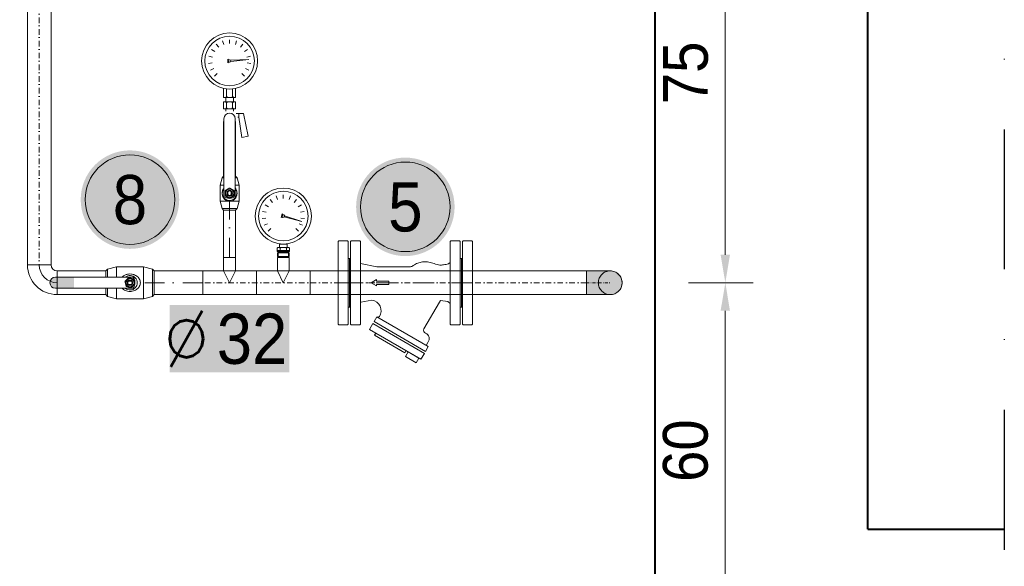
# Model space of a CAD drawing. Header units: millimetres. Extents: x -368 to 1732, y 3428 to 4913.
# Tile 4 of 80: x 639 to 815, y 3682 to 3780. Entities that reach past the tile are written whole.
import ezdxf
from ezdxf.enums import TextEntityAlignment as Align

# ---------------------------------------------------------------- set-up
doc = ezdxf.new("R2010")
doc.units = ezdxf.units.MM
for name, pattern in [('ACAD_ISO08W100', [36, 24, -3, 6, -3]), ('DASHDOT2', [0.5, 0.25, -0.125, 0, -0.125]), ('DOT___DASHED', [0.670378, 0.352778, -0.176389, 0.0001, -0.141111])]:
    doc.linetypes.add(name, pattern=pattern)
doc.layers.get('Defpoints').update_dxf_attribs({"lineweight": 9})
doc.layers.add('-- Budynek', color=7, linetype='Continuous')
doc.layers.add('-- RAMKA', color=11, linetype='Continuous')
for name, color, linetype, lineweight in [('-- CO_opis', 11, 'Continuous', 0), ('-- CO_p', 51, 'Continuous', 9), ('-- CO_rury', 11, 'Continuous', 9), ('_NOŚNE', 73, 'Continuous', 40), ('WYMIARY', 123, 'Continuous', 9)]:
    doc.layers.add(name, color=color, linetype=linetype, lineweight=lineweight)
doc.styles.add('1-100', font='arial.ttf', dxfattribs={"width": 0.5, "oblique": 5, "height": 20})
doc.styles.add('A', font='arial.ttf', dxfattribs={"width": 0.9})
doc.styles.add('INSTADT', font='arial.ttf', dxfattribs={"width": 0.9})
doc.styles.add('R', font='romans.shx')
doc.dimstyles.new('1-100', dxfattribs={"dimtxt": 20, "dimasz": 0.4, "dimexe": 15, "dimexo": 0.1, "dimgap": 2, "dimtad": 1, "dimdec": 0, "dimdsep": 46, "dimtxsty": '1-100', "dimblk": 'wymiarowa', "dimcen": 0, "dimse1": 1, "dimse2": 1, "dimclrd": 256, "dimclre": 256, "dimclrt": 2, "dimadec": 0, "dimazin": 0, "dimtfac": 1, "dimtdec": 0, "dimtix": 1, "dimtofl": 0, "dimtmove": 1, "dimatfit": 0, "dimldrblk": 'wymiarowa', "dimfxl": 1, "dimtolj": 1, "dimtzin": 0, "dimlwd": -1, "dimlwe": -1, "dimarcsym": 0})

# ---------------------------------------------------------------- blocks, each defined once
blk = doc.blocks.new('*U781')
at = {"color": 0, "ltscale": 10}
for p, q in [((-1474.8, 21.2), (521.2, 21.2)), ((-1474.8, -21.2), (521.2, -21.2))]:
    blk.add_line(p, q, dxfattribs=at)
at = {"color": 50, "linetype": 'DASHDOT2', "ltscale": 40}
blk.add_line((-1474.8, 0), (521.2, 0), dxfattribs=at)
blk = doc.blocks.new('-- KOLANO 2D 32')
at = {"color": 0, "ltscale": 2}
for points in [[(3.2, 5.32), (3.2, 5.32), (3.2, 1.08), (3.2, 1.08)], [(-2.12, 0), (-2.12, 0), (2.12, 0), (2.12, 0)]]:
    blk.add_lwpolyline(points, dxfattribs=at)
at = {"color": 0, "linetype": 'ByBlock'}
for radius in [5.32, 1.08]:
    blk.add_arc((3.2, 0), radius, 90, 180, dxfattribs=at)
at = {"color": 50, "linetype": 'ByBlock'}
blk.add_arc((3.2, 0), 3.2, 90, 180, dxfattribs=at)
blk = doc.blocks.new('*U764')
blk.add_blockref('-- KOLANO 2D 32', (0, 0))
blk = doc.blocks.new('*U899')
at = {"color": 0, "ltscale": 10}
for p, q in [((-2400.2, 21.2), (-1714.6, 21.2)), ((-2400.2, -21.2), (-1714.6, -21.2))]:
    blk.add_line(p, q, dxfattribs=at)
at = {"color": 50, "linetype": 'DASHDOT2', "ltscale": 40}
blk.add_line((-2400.2, 0), (-1714.6, 0), dxfattribs=at)
blk = doc.blocks.new('-- WKC1c_32_rz')
at = {"color": 50, "linetype": 'Continuous'}
for p, q in [((0, -2.12), (0, 2.12)), ((8.69, -2.12), (8.69, 2.12)), ((9, -2.43), (9, 2.43)), ((10.57, -2.85), (10.57, 2.85)), ((15.43, 1), (15.43, 2.85)), ((17, 1), (17, 2.43)), ((17.31, 1), (17.31, 2.12)), ((26, 1), (26, 2.12)), ((13.25, 0.31), (12.75, 0.31)), ((12.75, -0.31), (13.25, -0.31)), ((15.43, -2.85), (15.43, -1)), ((17, -2.43), (17, -1)), ((17.31, -2.12), (17.31, -1)), ((26, -2.12), (26, -1))]:
    blk.add_line(p, q, dxfattribs=at)
at = {"linetype": 'Continuous'}
for p, q in [((0, 2.12), (8.69, 2.12)), ((8.69, 2.12), (9, 2.43)), ((9, 2.43), (10.57, 2.85)), ((10.57, 2.85), (15.43, 2.85)), ((17, 2.43), (15.43, 2.85)), ((17.31, 2.12), (17, 2.43)), ((17.31, 2.12), (26, 2.12)), ((0, -2.12), (8.69, -2.12)), ((8.69, -2.12), (9, -2.43)), ((9, -2.43), (10.57, -2.85)), ((10.57, -2.85), (15.43, -2.85)), ((17, -2.43), (15.43, -2.85)), ((17.31, -2.12), (17, -2.43)), ((17.31, -2.12), (26, -2.12))]:
    blk.add_line(p, q, dxfattribs=at)
at = {"color": 50, "linetype": 'DOT___DASHED', "ltscale": 10}
blk.add_line((0, 0), (11.15, 0), dxfattribs=at)
at = {"color": 11, "linetype": 'Continuous'}
for p, q in [((15.33, 1), (12.4, 1)), ((15.62, 1), (15.33, 1)), ((19.57, 1), (15.62, 1)), ((20.13, 1), (19.57, 1)), ((26.3, 1), (20.13, 1)), ((12.4, -1), (15.33, -1)), ((15.62, -1), (15.33, -1)), ((15.62, -1), (19.57, -1)), ((20.13, -1), (19.57, -1)), ((20.13, -1), (26.3, -1))]:
    blk.add_line(p, q, dxfattribs=at)
at = {"color": 50, "linetype": 'Continuous'}
blk.add_circle((13, 0), 0.73, dxfattribs=at)
for radius, start, end in [(1.3, 50.2849, 309.7151), (0.5, 141.3178, 218.6822), (0.4, 128.6248, 231.3752), (0.5, 38.6831, 141.3169), (0.419, 48.2605, 131.7395), (0.4, 308.6248, 51.3752), (0.5, 321.3178, 38.6822), (0.5, 218.6831, 321.3169), (0.419, 228.2605, 311.7395)]:
    blk.add_arc((13, 0), radius, start, end, dxfattribs=at)
at = {"color": 11, "linetype": 'Continuous'}
for centre, radius, start, end in [((13.9, 0), 1.8, 172.0325, 213.749), ((13.9, 0), 1.8, 146.251, 171.4427), ((26.3, 0), 1, 270, 90)]:
    blk.add_arc(centre, radius, start, end, dxfattribs=at)
at = {"color": 50, "linetype": 'Continuous'}
for points, knots in [([(13, 1.56), (12.86, 1.56), (12.72, 1.55), (12.58, 1.52), (12.44, 1.49), (12.31, 1.45), (12.19, 1.4), (11.94, 1.3), (11.73, 1.16), (11.55, 0.98), (11.38, 0.8), (11.26, 0.58), (11.19, 0.35), (11.13, 0.12), (11.13, -0.12), (11.19, -0.35), (11.26, -0.58), (11.38, -0.8), (11.55, -0.98), (11.73, -1.16), (11.94, -1.3), (12.19, -1.4), (12.35, -1.47), (12.53, -1.52), (12.72, -1.54), (12.9, -1.57), (13.1, -1.57), (13.28, -1.54), (13.47, -1.52), (13.65, -1.47), (13.81, -1.4), (13.98, -1.34), (14.13, -1.25), (14.26, -1.14), (14.32, -1.1), (14.37, -1.05), (14.42, -1)], [0, 0, 0, 0, 0.0356986, 0.0356986, 0.0356986, 0.0714135, 0.0714135, 0.0714135, 0.1428432, 0.1428432, 0.1428432, 0.2142729, 0.2142729, 0.2142729, 0.2857027, 0.2857027, 0.2857027, 0.3571324, 0.3571324, 0.3571324, 0.4285621, 0.4285621, 0.4285621, 0.476182, 0.476182, 0.476182, 0.5238018, 0.5238018, 0.5238018, 0.5714216, 0.5714216, 0.5714216, 0.6190414, 0.6190414, 0.6190414, 0.6396336, 0.6396336, 0.6396336, 0.6396336]), ([(14.42, 1), (14.34, 1.08), (14.25, 1.15), (14.16, 1.22), (14.05, 1.29), (13.93, 1.35), (13.81, 1.4), (13.56, 1.5), (13.28, 1.56), (13, 1.56)], [0.8603471, 0.8603471, 0.8603471, 0.8603471, 0.8928554, 0.8928554, 0.8928554, 0.9285703, 0.9285703, 0.9285703, 1, 1, 1, 1])]:
    blk.add_open_spline(points, degree=3, knots=knots, dxfattribs=at)
for points, weights in [([(12.11, 0.26), (12.45, 0.58), (12.78, 0.9)], [1, 1.15470053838, 1]), ([(12.33, -0.64), (12.22, -0.19), (12.11, 0.26)], [1, 1.15470053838, 1]), ([(12.75, 0.31), (12.69, 0.31), (12.61, 0.31)], [1, 1.01243520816, 1]), ([(12.78, 0.9), (13.23, 0.77), (13.67, 0.64)], [1, 1.15470053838, 1]), ([(13.39, 0.31), (13.31, 0.31), (13.25, 0.31)], [1, 1.01243520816, 1]), ([(13.67, 0.64), (13.78, 0.19), (13.89, -0.26)], [1, 1.15470053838, 1]), ([(13.22, -0.9), (12.77, -0.77), (12.33, -0.64)], [1, 1.15470053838, 1]), ([(12.61, -0.31), (12.69, -0.31), (12.75, -0.31)], [1, 1.01243520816, 1]), ([(13.89, -0.26), (13.55, -0.58), (13.22, -0.9)], [1, 1.15470053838, 1]), ([(13.25, -0.31), (13.31, -0.31), (13.39, -0.31)], [1, 1.01243520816, 1])]:
    blk.add_rational_spline(points, weights, degree=2, dxfattribs=at)
blk = doc.blocks.new('*U782')
at = {"linetype": 'Continuous', "lineweight": 0}
blk.add_blockref('-- WKC1c_32_rz', (0, 0), dxfattribs=at)
blk = doc.blocks.new('-- NR_22')
h = blk.add_hatch(color=251)
edge = h.paths.add_edge_path()
edge.add_arc((0, 30), 22, 0, 360)
at = {"color": 50}
blk.add_circle((0, 30), 20, dxfattribs=at)
at = {"style": 'A', "width": 0.9, "flags": 12}
blk.add_attdef('22', text='', height=22, dxfattribs=at).set_placement((0, 30, 0.11), align=Align.MIDDLE_CENTER)
blk = doc.blocks.new('-- TRÓJNIK 32_15')
at = {"color": 50, "ltscale": 2}
for p, q in [((0, 0), (-1.07, 2.12, 0)), ((1.06, 2.12, 0), (0, 0))]:
    blk.add_line(p, q, dxfattribs=at)
at = {"ltscale": 2, "elevation": 0}
blk.add_lwpolyline([(-1.07, 2.12), (-1.07, 4.5), (1.06, 4.5), (1.06, 2.12)], dxfattribs=at)
at = {"ltscale": 2}
blk.add_lwpolyline([(1.06, 2.12), (4.8, 2.12), (4.8, -2.12), (-4.8, -2.12), (-4.8, 2.12), (-1.07, 2.12)], dxfattribs=at)
blk = doc.blocks.new('*U514')
blk.add_blockref('-- TRÓJNIK 32_15', (0, 0))
blk = doc.blocks.new('-- MANOMETR M 100 + WKC1c 15')
at = {"color": 50}
for p, q in [((-1.03, 38.08), (-1.26, 38.72)), ((0, 38.25), (0, 38.93)), ((1.03, 38.08), (1.26, 38.72)), ((-2.65, 36.79), (-3.22, 37.15)), ((-1.95, 37.57), (-2.37, 38.1)), ((1.95, 37.57), (2.37, 38.1)), ((2.65, 36.79), (3.22, 37.15)), ((-3.05, 35.82), (-3.71, 35.97)), ((-3.46, 35.37), (-0.22, 35.03)), ((-3.46, 35.37), (-0.2, 35.24)), ((0.14, 35.31), (0.34, 35.43)), ((0.34, 35.43), (0.29, 34.77)), ((3.05, 35.82), (3.71, 35.97)), ((-3.11, 34.77), (-3.78, 34.7)), ((-2.82, 33.76), (-3.43, 33.47)), ((0.11, 34.92), (0.29, 34.77)), ((2.82, 33.76), (3.43, 33.47)), ((3.11, 34.77), (3.78, 34.7)), ((-2.21, 32.91), (-2.69, 32.43)), ((2.21, 32.91), (2.69, 32.43)), ((-0.54, 28.81), (-0.54, 30.15)), ((0.54, 28.81), (0.54, 30.15)), ((-0.7, 27.85), (-0.7, 28.58)), ((-0.54, 28.81), (-0.67, 28.58)), ((-0.54, 28.81), (-0.4, 28.58)), ((0.54, 28.81), (0.4, 28.58)), ((0.54, 28.81), (0.67, 28.58)), ((0.7, 27.85), (0.7, 28.58)), ((-0.54, 27.63), (-0.67, 27.85)), ((-0.54, 26.78), (-0.67, 26.55)), ((-0.54, 27.63), (-0.4, 27.85)), ((-0.54, 26.78), (-0.54, 27.63)), ((-0.54, 26.78), (-0.4, 26.55)), ((0.54, 27.63), (0.4, 27.85)), ((0.54, 26.78), (0.4, 26.55)), ((0.54, 27.63), (0.67, 27.85)), ((0.54, 26.78), (0.54, 27.63)), ((0.54, 26.78), (0.67, 26.55)), ((-1.63, 25.1), (-1.63, 25.75))]:
    blk.add_line(p, q, dxfattribs=at)
at = {"color": 11}
for p, q in [((-1.07, 28.58), (-1.07, 30.24)), ((1.06, 28.58), (1.06, 30.24)), ((1.06, 28.58), (-1.07, 28.58)), ((1.06, 27.85), (-1.07, 27.85)), ((-1.07, 26.55), (-1.07, 27.85)), ((1.06, 26.55), (-1.07, 26.55)), ((-0.7, 26.13), (-0.7, 26.55)), ((0.7, 26.13), (0.7, 26.55)), ((1.06, 26.55), (1.06, 27.85)), ((-2.46, 25.75), (-3.31, 21.66)), ((-1.63, 25.75), (-2.46, 25.75)), ((-1.63, 25.1), (-2.2, 21.48)), ((-1.16, 25.75), (-1.63, 25.75)), ((-1.47, 25.1), (-1.63, 25.1)), ((-1.07, 23), (-1.07, 14.52)), ((-1, 24.3), (-1.07, 24.3)), ((-1.07, 23), (-1.07, 24.3)), ((-1, 23), (-1.07, 23)), ((1.06, 24.3), (1, 24.3)), ((1.06, 23), (1, 23)), ((1.06, 23), (1.06, 14.52)), ((1.06, 23), (1.06, 24.3)), ((-2.2, 21.48), (-3.31, 21.66))]:
    blk.add_line(p, q, dxfattribs=at)
at = {"color": 11, "linetype": 'Continuous'}
for p, q in [((-1, 24.8), (-1, 18.63)), ((1, 18.63), (1, 24.8)), ((-1, 18.63), (-1, 18.07)), ((-1, 18.07), (-1, 14.12)), ((1, 18.63), (1, 18.07)), ((1, 14.12), (1, 18.07)), ((-1.34, 14.25), (-1.69, 12.95)), ((-1.07, 14.52), (-1.34, 14.25)), ((1, 14.12), (1, 13.83)), ((1.06, 14.52), (1.34, 14.25)), ((1.34, 14.25), (1.68, 12.95)), ((-1.69, 12.95), (-1.69, 10.05)), ((-1, 13.83), (-1, 10.9)), ((1, 10.9), (1, 13.83)), ((1.68, 12.95), (1.68, 10.05)), ((-1.34, 8.75), (-1.69, 10.05)), ((1.34, 8.75), (1.68, 10.05)), ((-1.07, 8.48), (-1.34, 8.75)), ((-1.07, 8.48), (-1.07, 0)), ((1.06, 8.48), (1.34, 8.75)), ((1.06, 8.48), (1.06, 0))]:
    blk.add_line(p, q, dxfattribs=at)
at = {"color": 50, "linetype": 'Continuous'}
for p, q in [((-1.07, 23), (-1, 23)), ((1, 23), (1.06, 23)), ((-1.34, 14.25), (-1, 14.25)), ((-1.07, 14.52), (-1, 14.52)), ((-1, 14.12), (-1, 13.83)), ((1, 14.52), (1.06, 14.52)), ((1, 14.25), (1.34, 14.25)), ((-1.69, 12.95), (-1, 12.95)), ((1, 12.95), (1.68, 12.95)), ((-0.31, 11.75), (-0.31, 11.25)), ((0.31, 11.25), (0.31, 11.75)), ((-1.69, 10.05), (1.68, 10.05)), ((-1.34, 8.75), (1.34, 8.75)), ((-1.07, 8.48), (1.06, 8.48)), ((-1.07, 0), (1.06, 0))]:
    blk.add_line(p, q, dxfattribs=at)
at = {"color": 50, "linetype": 'DOT___DASHED', "ltscale": 10}
blk.add_line((0, 0), (0, 10.05), dxfattribs=at)
at = {"color": 50, "linetype": 'Continuous'}
blk.add_circle((0, 11.5), 0.73, dxfattribs=at)
at = {"color": 11, "linetype": 'Continuous'}
for centre, radius, start, end in [((0, 24.8), 1, 0, 180), ((0, 12.4), 1.8, 236.251, 268.6629), ((0, 12.4), 1.8, 271.3371, 303.749)]:
    blk.add_arc(centre, radius, start, end, dxfattribs=at)
at = {"color": 50, "linetype": 'Continuous'}
for radius, start, end in [(1.3, 140.2849, 39.7151), (0.5, 128.6831, 231.3169), (0.419, 138.2605, 221.7395), (0.5, 51.3178, 128.6822), (0.4, 38.6248, 141.3752), (0.4, 218.6248, 321.3752), (0.5, 231.3178, 308.6822), (0.5, 308.6831, 51.3169), (0.419, 318.2605, 41.7395)]:
    blk.add_arc((0, 11.5), radius, start, end, dxfattribs=at)
at = {"color": 11, "extrusion": (7.88861e-31, -1.75168e-15, -1)}
blk.add_ellipse((0, 35.12), major_axis=(3.54, 3.54), ratio=1, start_param=3.926991, end_param=10.210176, dxfattribs=at)
at = {"color": 50, "extrusion": (1.08468e-30, -1.75168e-15, -1)}
blk.add_ellipse((0, 35.12), major_axis=(-3.13, 3.13), ratio=1, start_param=5.497787, end_param=11.780972, dxfattribs=at)
at = {"color": 50}
blk.add_ellipse((0, 35.12), major_axis=(0.234, -0.016), ratio=1, start_param=5.497787, end_param=11.780972, dxfattribs=at)
at = {"color": 50, "linetype": 'Continuous'}
for points, knots in [([(-1, 12.45), (-1.08, 12.36), (-1.14, 12.25), (-1.2, 12.14), (-1.22, 12.07), (-1.25, 12.01), (-1.27, 11.94), (-1.31, 11.8), (-1.33, 11.65), (-1.33, 11.5), (-1.33, 11.42), (-1.33, 11.35), (-1.31, 11.27), (-1.29, 11.13), (-1.25, 10.99), (-1.2, 10.86), (-1.08, 10.61), (-0.91, 10.41), (-0.68, 10.26), (-0.57, 10.19), (-0.44, 10.13), (-0.31, 10.09), (-0.21, 10.07), (-0.11, 10.05), (0, 10.05), (0.11, 10.05), (0.21, 10.07), (0.31, 10.09), (0.51, 10.15), (0.69, 10.25), (0.84, 10.38), (0.99, 10.51), (1.11, 10.68), (1.2, 10.86), (1.24, 10.96), (1.27, 11.06), (1.29, 11.16), (1.32, 11.27), (1.33, 11.39), (1.33, 11.5)], [0.3843599, 0.3843599, 0.3843599, 0.3843599, 0.4285714, 0.4285714, 0.4285714, 0.4523809, 0.4523809, 0.4523809, 0.4999999, 0.4999999, 0.4999999, 0.5238095, 0.5238095, 0.5238095, 0.5714285, 0.5714285, 0.5714285, 0.6666666, 0.6666666, 0.6666666, 0.7142857, 0.7142857, 0.7142857, 0.75, 0.75, 0.75, 0.7857143, 0.7857143, 0.7857143, 0.8571428, 0.8571428, 0.8571428, 0.9285714, 0.9285714, 0.9285714, 0.9642857, 0.9642857, 0.9642857, 1, 1, 1, 1]), ([(1.33, 11.5), (1.33, 11.61), (1.32, 11.73), (1.29, 11.84), (1.27, 11.94), (1.24, 12.04), (1.2, 12.14), (1.14, 12.25), (1.08, 12.36), (1, 12.45)], [0, 0, 0, 0, 0.0357142, 0.0357142, 0.0357142, 0.0714285, 0.0714285, 0.0714285, 0.115655, 0.115655, 0.115655, 0.115655])]:
    blk.add_open_spline(points, degree=3, knots=knots, dxfattribs=at)
for points, weights in [([(-0.8, 11.96), (-0.4, 12.19), (0, 12.42)], [1, 1.15470053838, 1]), ([(0, 12.42), (0.4, 12.19), (0.8, 11.96)], [1, 1.15470053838, 1]), ([(-0.8, 11.04), (-0.8, 11.5), (-0.8, 11.96)], [1, 1.15470053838, 1]), ([(0, 10.58), (-0.4, 10.81), (-0.8, 11.04)], [1, 1.15470053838, 1]), ([(-0.31, 11.89), (-0.31, 11.81), (-0.31, 11.75)], [1, 1.01243520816, 1]), ([(-0.31, 11.25), (-0.31, 11.19), (-0.31, 11.11)], [1, 1.01243520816, 1]), ([(0.8, 11.04), (0.4, 10.81), (0, 10.58)], [1, 1.15470053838, 1]), ([(0.31, 11.75), (0.31, 11.81), (0.31, 11.89)], [1, 1.01243520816, 1]), ([(0.31, 11.11), (0.31, 11.19), (0.31, 11.25)], [1, 1.01243520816, 1]), ([(0.8, 11.96), (0.8, 11.5), (0.8, 11.04)], [1, 1.15470053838, 1])]:
    blk.add_rational_spline(points, weights, degree=2, dxfattribs=at)
blk = doc.blocks.new('-- TERMOMETR TARCZOWY 0_150p')
at = {"color": 50}
for p, q in [((-1.03, 10.36), (-1.26, 11)), ((0, 10.54), (0, 11.21)), ((1.03, 10.36), (1.26, 11)), ((-2.65, 9.07), (-3.22, 9.43)), ((-1.95, 9.85), (-2.37, 10.38)), ((1.95, 9.85), (2.37, 10.38)), ((2.65, 9.07), (3.22, 9.43)), ((-3.11, 7.06), (-3.78, 6.98)), ((-3.05, 8.1), (-3.71, 8.25)), ((-0.4, 7.18), (-0.21, 7.81)), ((-0.18, 7.25), (-0.4, 7.18)), ((-0.06, 7.63), (-0.21, 7.81)), ((3.33, 6.43), (0.17, 7.25)), ((3.33, 6.43), (0.23, 7.45)), ((3.05, 8.1), (3.71, 8.25)), ((3.11, 7.06), (3.78, 6.98)), ((-2.82, 6.05), (-3.43, 5.76)), ((2.82, 6.05), (3.43, 5.76)), ((-2.21, 5.19), (-2.69, 4.72)), ((2.21, 5.19), (2.69, 4.72))]:
    blk.add_line(p, q, dxfattribs=at)
at = {"color": 50, "lineweight": 0}
for p, q in [((-0.95, 1.8), (-1.1, 1.72)), ((-0.95, 1.8), (-0.82, 1.8)), ((-0.82, 1.8), (-0.68, 1.8)), ((-0.68, 2.41), (-0.68, 1.8)), ((-0.67, 1.8), (-0.68, 1.8)), ((-0.67, 1.8), (0, 1.8)), ((0, 1.8), (0.67, 1.8)), ((0.67, 1.8), (0.68, 1.8)), ((0.68, 2.41), (0.68, 1.8)), ((0.68, 1.8), (0.82, 1.8)), ((0.82, 1.8), (0.83, 1.8)), ((0.83, 1.8), (0.82, 1.8)), ((0.83, 1.8), (0.95, 1.8)), ((0.95, 1.8), (1.1, 1.72)), ((-1.1, 1.72), (-1.1, 1.25)), ((0.97, 1.25), (-1.1, 1.25)), ((-1.1, 1.25), (-1.1, 1.15)), ((-1.1, 1.15), (0.97, 1.15)), ((-1.05, 1.1), (-1.1, 1.15)), ((-1.05, 1.1), (0.92, 1.1)), ((-0.91, 0.93), (-1.03, 0.86)), ((-1.03, 0.86), (0.91, 0.86)), ((-1.03, 0.86), (-1.03, 0.2)), ((-1.03, 0.2), (0.91, 0.2)), ((-0.93, 0.1), (-1.03, 0.2)), ((-0.95, 0.91), (-0.95, 0.12)), ((-0.93, 0.1), (0.82, 0.1)), ((-0.91, 1.1), (-0.91, 0.93)), ((-0.91, 0.93), (0.8, 0.93)), ((-0.55, 1.72), (-0.55, 1.25)), ((0.55, 1.72), (0.55, 1.25)), ((0.8, 0.93), (0.91, 0.93)), ((0.82, 0.1), (0.93, 0.1)), ((0.91, 1.1), (0.91, 0.93)), ((0.91, 0.93), (1.03, 0.86)), ((0.91, 0.86), (1.03, 0.86)), ((0.91, 0.2), (1.03, 0.2)), ((0.92, 1.1), (1.05, 1.1)), ((0.93, 0.1), (1.03, 0.2)), ((0.95, 0.91), (0.95, 0.12)), ((1.1, 1.25), (0.97, 1.25)), ((0.97, 1.15), (1.1, 1.15)), ((1.03, 0.86), (1.03, 0.2)), ((1.05, 1.1), (1.1, 1.15)), ((1.1, 1.72), (1.1, 1.25)), ((1.1, 1.25), (1.1, 1.15))]:
    blk.add_line(p, q, dxfattribs=at)
at = {"linetype": 'Continuous', "lineweight": 0}
blk.add_line((-0.68, 2.41), (0.68, 2.41), dxfattribs=at)
at = {"color": 50, "lineweight": 0}
for points in [[(-0.82, 1.8), (-0.89, 1.79), (-0.97, 1.78), (-1.03, 1.75), (-1.1, 1.72)], [(-0.55, 1.72), (-0.61, 1.75), (-0.68, 1.78), (-0.75, 1.79), (-0.82, 1.8)], [(0, 1.8), (-0.14, 1.79), (-0.29, 1.78), (-0.42, 1.75), (-0.55, 1.72)], [(0.55, 1.72), (0.42, 1.75), (0.29, 1.78), (0.14, 1.79), (0, 1.8)], [(0.82, 1.8), (0.75, 1.79), (0.68, 1.78), (0.61, 1.75), (0.55, 1.72)], [(0.83, 1.8), (0.9, 1.79), (0.97, 1.77), (1.04, 1.75), (1.1, 1.72)]]:
    blk.add_lwpolyline(points, dxfattribs=at)
at = {"color": 11, "extrusion": (8.87469e-31, -1.75168e-15, -1)}
blk.add_ellipse((0, 7.41), major_axis=(3.54, 3.54), ratio=1, start_param=3.926991, end_param=10.210176, dxfattribs=at)
at = {"color": 50, "extrusion": (1.08468e-30, -1.75168e-15, -1)}
blk.add_ellipse((0, 7.41), major_axis=(-3.13, 3.13), ratio=1, start_param=5.497787, end_param=11.780972, dxfattribs=at)
at = {"color": 50}
blk.add_ellipse((0, 7.41), major_axis=(-0.225, 0.066), ratio=1, start_param=5.497787, end_param=11.780972, dxfattribs=at)
blk = doc.blocks.new('-- fi_średnica_k')
blk.add_hatch(color=251).paths.add_polyline_path([(21.4, 32), (-21.4, 32), (-21.4, 8), (21.4, 8)])
at = {"insert": (-6.84, 20), "char_height": 20, "width": 56.2905, "attachment_point": 6, "style": 'R'}
blk.add_mtext('{\\C11;%%C}', dxfattribs=at)
at = {"color": 7, "style": 'A', "width": 0.9, "flags": 12}
blk.add_attdef('SR', text='', height=18, dxfattribs=at).set_placement((8.03, 20), align=Align.MIDDLE_CENTER)
blk = doc.blocks.new('*D783')
at = {"layer": '-- CO_opis', "color": 50, "linetype": 'Continuous', "ltscale": 2}
for p, q in [((758.7, 3732.52), (770.26, 3732.52)), ((758.7, 3672.52), (770.26, 3672.52))]:
    blk.add_line(p, q, dxfattribs=at)
at = {"layer": '-- CO_opis', "linetype": 'Continuous', "lineweight": 5, "ltscale": 2}
blk.add_line((765.26, 3677.52), (765.26, 3727.52), dxfattribs=at)
at = {"layer": '-- CO_opis', "linetype": 'Continuous', "ltscale": 2}
for points in [[(764.42, 3727.52), (766.09, 3727.52), (765.26, 3732.52)], [(764.42, 3677.52), (766.09, 3677.52), (765.26, 3672.52)]]:
    blk.add_solid(points, dxfattribs=at)
at = {"layer": 'Defpoints', "color": 0, "linetype": 'Continuous', "ltscale": 2}
for p in [(752.7, 3732.52, 0), (765.26, 3732.52), (752.7, 3672.52, 0)]:
    blk.add_point(p, dxfattribs=at)
at = {"layer": '-- CO_opis', "color": 1, "linetype": 'Continuous', "ltscale": 2, "insert": (758.17, 3702.52), "char_height": 8, "attachment_point": 5, "rotation": 90, "style": 'INSTADT'}
blk.add_mtext('\\A1;60', dxfattribs=at)
blk = doc.blocks.new('_ArchTick')
at = {"color": 0, "linetype": 'ByBlock', "const_width": 0.15}
blk.add_lwpolyline([(-0.5, -0.5), (0.5, 0.5)], dxfattribs=at)
blk = doc.blocks.new('wymiarowa')
at = {"layer": 'WYMIARY'}
for p, q in [((0, 25), (0, -25)), ((-17, 0), (17, 0))]:
    blk.add_line(p, q, dxfattribs=at)
at = {"layer": 'WYMIARY', "xscale": 17, "yscale": 17, "zscale": 17, "rotation": 180}
blk.add_blockref('_ArchTick', (0, 0), dxfattribs=at)
blk = doc.blocks.new('*D784')
at = {"layer": '-- CO_opis', "color": 50, "linetype": 'Continuous', "ltscale": 2}
for p, q in [((759.77, 3807.52), (770.26, 3807.52)), ((758.7, 3732.52), (770.26, 3732.52))]:
    blk.add_line(p, q, dxfattribs=at)
at = {"layer": '-- CO_opis', "linetype": 'Continuous', "lineweight": 5, "ltscale": 2}
blk.add_line((765.26, 3802.52), (765.26, 3737.52), dxfattribs=at)
at = {"layer": '-- CO_opis', "linetype": 'Continuous', "ltscale": 2}
for points in [[(764.42, 3802.52), (766.09, 3802.52), (765.26, 3807.52)], [(764.42, 3737.52), (766.09, 3737.52), (765.26, 3732.52)]]:
    blk.add_solid(points, dxfattribs=at)
at = {"layer": 'Defpoints', "color": 0, "linetype": 'Continuous', "ltscale": 2}
for p in [(753.77, 3807.52, 0), (752.7, 3732.52, 0), (765.26, 3732.52)]:
    blk.add_point(p, dxfattribs=at)
at = {"layer": '-- CO_opis', "color": 1, "linetype": 'Continuous', "ltscale": 2, "insert": (758.19, 3770.02), "char_height": 8, "attachment_point": 5, "rotation": 90, "style": 'INSTADT'}
blk.add_mtext('\\A1;75', dxfattribs=at)
blk = doc.blocks.new('-- POLNA_FILTR FS_1 DN 40')
at = {"color": 11}
for p, q in [((0, 7.39), (0.11, 7.5)), ((0, 7.39), (0.11, 7.5)), ((0, 7.39), (0, -7.39)), ((0, 7.39), (0, -7.39)), ((1.67, 7.5), (0.11, 7.5)), ((1.67, 7.5), (0.11, 7.5)), ((1.78, 7.39), (1.67, 7.5)), ((1.78, 7.39), (1.67, 7.5)), ((1.78, -7.39), (1.78, 7.39)), ((1.78, -7.39), (1.78, 7.39)), ((2.22, 7.39), (2.33, 7.5)), ((2.22, 7.39), (2.33, 7.5)), ((2.22, -7.39), (2.22, 7.39)), ((2.22, -7.39), (2.22, 7.39)), ((2.33, 7.5), (3.89, 7.5)), ((2.33, 7.5), (3.89, 7.5)), ((4, 7.39), (3.89, 7.5)), ((4, 7.39), (3.89, 7.5)), ((4, 7.39), (4, -7.39)), ((4, 7.39), (4, -7.39)), ((20, 7.39), (20.11, 7.5)), ((20, 7.39), (20.11, 7.5)), ((20, -7.39), (20, 7.39)), ((20, -7.39), (20, 7.39)), ((20.11, 7.5), (21.67, 7.5)), ((20.11, 7.5), (21.67, 7.5)), ((21.78, 7.39), (21.67, 7.5)), ((21.78, 7.39), (21.67, 7.5)), ((21.78, 7.39), (21.78, -7.39)), ((21.78, 7.39), (21.78, -7.39)), ((22.22, 7.39), (22.33, 7.5)), ((22.22, 7.39), (22.33, 7.5)), ((22.22, 7.39), (22.22, -7.39)), ((22.22, 7.39), (22.22, -7.39)), ((23.89, 7.5), (22.33, 7.5)), ((23.89, 7.5), (22.33, 7.5)), ((24, 7.39), (23.89, 7.5)), ((24, 7.39), (23.89, 7.5)), ((24, -7.39), (24, 7.39)), ((24, -7.39), (24, 7.39)), ((0, -7.39), (0.11, -7.5)), ((0, -7.39), (0.11, -7.5)), ((1.67, -7.5), (0.11, -7.5)), ((1.67, -7.5), (0.11, -7.5)), ((1.78, -7.39), (1.67, -7.5)), ((1.78, -7.39), (1.67, -7.5)), ((2.22, -7.39), (2.33, -7.5)), ((2.22, -7.39), (2.33, -7.5)), ((2.33, -7.5), (3.89, -7.5)), ((2.33, -7.5), (3.89, -7.5)), ((4, -7.39), (3.89, -7.5)), ((4, -7.39), (3.89, -7.5)), ((20, -7.39), (20.11, -7.5)), ((20.11, -7.5), (21.67, -7.5)), ((20.11, -7.5), (21.67, -7.5)), ((21.78, -7.39), (21.67, -7.5)), ((21.78, -7.39), (21.67, -7.5)), ((22.22, -7.39), (22.33, -7.5)), ((22.22, -7.39), (22.33, -7.5)), ((23.89, -7.5), (22.33, -7.5)), ((23.89, -7.5), (22.33, -7.5)), ((24, -7.39), (23.89, -7.5)), ((24, -7.39), (23.89, -7.5))]:
    blk.add_line(p, q, dxfattribs=at)
at = {"color": 50}
for p, q in [((2, 4.33), (1.78, 4.33)), ((2, 4.33), (1.78, 4.33)), ((2, -4.33), (2, 4.33)), ((2, 4.33), (2.22, 4.33)), ((2, -4.33), (2, 4.33)), ((2, -4.33), (2, 4.33)), ((2, 4.33), (2.22, 4.33)), ((2, -4.33), (2, 4.33)), ((21.78, 4.33), (22, 4.33)), ((21.78, 4.33), (22, 4.33)), ((22, -4.33), (22, 4.33)), ((22, -4.33), (22, 4.33)), ((22.22, 4.33), (22, 4.33)), ((22, -4.33), (22, 4.33)), ((22, -4.33), (22, 4.33)), ((22.22, 4.33), (22, 4.33)), ((14.93, -0.28), (14.93, 0.28)), ((14.93, 0.28), (17.15, 0.28)), ((14.93, 0.28), (17.15, 0.28)), ((14.93, -0.28), (14.93, 0.28)), ((17.15, 0.28), (17.15, 0.56)), ((17.15, 0.56), (18.11, 0)), ((17.15, 0.28), (17.15, 0.56)), ((17.15, 0.56), (18.11, 0)), ((18.11, 0), (17.15, -0.56)), ((18.11, 0), (17.15, -0.56)), ((17.15, -0.28), (14.93, -0.28)), ((17.15, -0.28), (14.93, -0.28)), ((17.15, -0.56), (17.15, -0.28)), ((17.15, -0.56), (17.15, -0.28)), ((2, -4.33), (1.78, -4.33)), ((2, -4.33), (1.78, -4.33)), ((2, -4.33), (2.22, -4.33)), ((2, -4.33), (2.22, -4.33)), ((21.78, -4.33), (22, -4.33)), ((21.78, -4.33), (22, -4.33)), ((22.22, -4.33), (22, -4.33)), ((22.22, -4.33), (22, -4.33))]:
    blk.add_line(p, q, dxfattribs=at)
at = {"linetype": 'Continuous'}
for p, q in [((11.07, 2.85), (17.07, 2.84)), ((17.07, 2.84), (20, 3.43)), ((8.68, -8.23), (5.93, -3.48)), ((16.62, -6.05), (16.89, -6.21)), ((20, -7.39), (20.11, -7.5)), ((7.99, -10.64), (8.3, -11.18))]:
    blk.add_line(p, q, dxfattribs=at)
at = {"color": 50, "linetype": 'DOT___DASHED', "ltscale": 10}
blk.add_line((24, 0), (0, 0), dxfattribs=at)
at = {"linetype": 'Continuous'}
for points in [[(5.93, -3.48), (5.74, -3.16), (4.41, -3.37), (4, -3.7)], [(20, -3.53), (19.93, -3.48), (18, -3.11)]]:
    blk.add_lwpolyline(points, dxfattribs=at)
at = {"color": 11}
for points in [[(17.09, -6.09), (7.91, -11.41), (8.4, -12.26), (17.58, -6.94)], [(9.21, -13.66), (18.39, -8.33), (17.79, -7.3), (8.61, -12.63)]]:
    blk.add_lwpolyline(points, close=True, dxfattribs=at)
at = {"color": 50}
for points in [[(12.1, -12.5), (17.5, -9.37), (17.27, -8.98), (11.88, -12.11)], [(10.09, -14.3), (11.98, -13.2), (11.48, -12.34), (9.59, -13.44)]]:
    blk.add_lwpolyline(points, close=True, dxfattribs=at)
at = {"linetype": 'Continuous'}
for centre, radius, start, end in [((18.24, -5.02), 1.92, 97.3608, 212.4378), ((8.25, -8.52), 0.51, 286.0933, 33.8184), ((8.72, -9.96), 1, 109.1163, 222.7949)]:
    blk.add_arc(centre, radius, start, end, dxfattribs=at)
blk.add_open_spline([(4, 3.61), (4.1, 3.52), (4.43, 3.27), (5.12, 3.25), (5.97, 3.07), (6.82, 3.47), (7.77, 3.72), (8.7, 3.78), (9.6, 3.64), (10.28, 3.27), (10.75, 2.97), (11, 2.88), (11.07, 2.85)], degree=3, knots=[0.198909, 0.198909, 0.198909, 0.198909, 0.542123, 1.338661, 1.951843, 2.869764, 3.769968, 4.59546, 5.388218, 6.180018, 6.672583, 6.888056, 6.888056, 6.888056, 6.888056], dxfattribs=at)
blk = doc.blocks.new('*U127')
at = {"color": 0}
blk.add_blockref('-- POLNA_FILTR FS_1 DN 40', (22.04, 334.47), dxfattribs=at)
blk = doc.blocks.new('-- KOL STALOWE_rz DN32_1')
at = {"linetype": 'DASHDOT2', "ltscale": 30}
h = blk.add_hatch(color=251, dxfattribs=at)
h.dxf.hatch_style = 1
edge = h.paths.add_edge_path()
edge.add_line((42.4, 21.2), (0, 21.2))
edge.add_arc((0, 0), 21.2, 90, 270)
edge.add_line((0, -21.2), (42.4, -21.2))
edge.add_line((42.4, -21.2), (42.4, 21.2))
for p, q in [((42.4, 21.2), (0, 21.2)), ((42.4, 21.2), (42.4, -21.2)), ((42.4, -21.2), (0, -21.2))]:
    blk.add_line(p, q)
at = {"color": 50, "linetype": 'DASHDOT2', "ltscale": 20}
blk.add_line((42.4, 0), (0, 0), dxfattribs=at)
blk.add_arc((0, 0), 21.2, 90, 270)
blk = doc.blocks.new('*U785')
blk.add_blockref('-- KOL STALOWE_rz DN32_1', (0, 0))

msp = doc.modelspace()

# ---------------------------------------------------------------- hatches: boundary and pattern name
at = {"layer": '-- RAMKA'}
h = msp.add_hatch(color=251, dxfattribs=at)
edge = h.paths.add_edge_path()
edge.add_line((648.93, 3733.52), (645.6, 3733.52))
edge.add_arc((645.6, 3732.52), 1, 90, 270)
edge.add_line((645.6, 3731.52), (648.93, 3731.52))
edge.add_line((648.93, 3731.52), (648.93, 3733.52))

# ---------------------------------------------------------------- linework, layer by layer
at = {"layer": '-- Budynek', "color": 50, "linetype": 'DASHDOT2', "ltscale": 100}
msp.add_lwpolyline([(72.53, 4060.52), (815.1, 4060.52), (815.1, 3642.52), (72.53, 3642.52)], dxfattribs=at)
at = {"layer": '-- CO_p', "linetype": 'ACAD_ISO08W100', "ltscale": 20}
msp.add_circle((744.7, 3732.52), 2.12, dxfattribs=at)
at = {"layer": '_NOŚNE'}
for p, q in [((752.7, 3688.47), (752.7, 3964.9)), ((752.7, 3672.52), (752.7, 3964.9)), ((790.7, 3688.47), (790.7, 3964.9)), ((790.7, 3688.47), (815.1, 3688.47))]:
    msp.add_line(p, q, dxfattribs=at)

# ---------------------------------------------------------------- block references
at = {"layer": '-- CO_opis'}
ref = msp.add_blockref('-- NR_22', (658.9, 3735.37), dxfattribs=dict(at, xscale=-0.4, yscale=0.4, zscale=0.001))
ref.add_attrib('22', '8', dxfattribs={"layer": '0', "height": 8.8, "style": 'A', "width": 0.9}).set_placement((658.9, 3747.37), align=Align.MIDDLE_CENTER)
ref = msp.add_blockref('-- NR_22', (708.1, 3734.08, 0), dxfattribs=dict(at, xscale=-0.4, yscale=0.4, zscale=0.001))
ref.add_attrib('22', '5', dxfattribs={"layer": '0', "height": 8.8, "style": 'A', "width": 0.9}).set_placement((708.1, 3746.08, 0), align=Align.MIDDLE_CENTER)
at = {"layer": '-- CO_opis', "lineweight": 0}
ref = msp.add_blockref('-- fi_średnica_k', (676.7, 3712.52), dxfattribs=dict(at, xscale=0.5, yscale=0.5))
ref.add_attrib('SR', '32', dxfattribs={"layer": '0', "color": 7, "height": 9, "style": 'A', "width": 0.9}).set_placement((680.71, 3722.52), align=Align.MIDDLE_CENTER)
at = {"layer": '-- CO_p', "linetype": 'ACAD_ISO08W100', "ltscale": 20, "xscale": 0.1, "yscale": 0.1, "zscale": 0.1}
for name, p, rotation in [('*U781', (642.7, 3787.84), 270), ('*U899', (500.44, 3732.52), 180)]:
    msp.add_blockref(name, p, dxfattribs=dict(at, rotation=rotation))
at = {"layer": '-- CO_p', "linetype": 'ACAD_ISO08W100', "ltscale": 20, "xscale": -1}
for name, p in [('-- MANOMETR M 100 + WKC1c 15', (676.7, 3737.02, 0)), ('*U514', (676.7, 3732.52)), ('*U514', (686.3, 3732.52))]:
    msp.add_blockref(name, p, dxfattribs=at)
at = {"layer": '-- CO_p', "linetype": 'ACAD_ISO08W100', "ltscale": 20}
msp.add_blockref('-- TERMOMETR TARCZOWY 0_150p', (686.3, 3737.02, 0), dxfattribs=at)
at = {"layer": '-- CO_p', "linetype": 'ACAD_ISO08W100', "ltscale": 20, "xscale": -1, "rotation": 179.9993164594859}
msp.add_blockref('*U764', (642.7, 3735.72), dxfattribs=at)
at = {"layer": '-- CO_p', "linetype": 'ACAD_ISO08W100', "ltscale": 20, "rotation": 180}
msp.add_blockref('*U782', (671.9, 3732.52), dxfattribs=at)
at = {"layer": '-- CO_p', "linetype": 'ACAD_ISO08W100', "ltscale": 20, "xscale": -0.1, "yscale": 0.1, "zscale": 0.1}
msp.add_blockref('*U785', (744.7, 3732.52), dxfattribs=at)
at = {"layer": '-- CO_rury', "color": 0, "xscale": -1}
msp.add_blockref('*U127', (742.14, 3398.04), dxfattribs=at)

# ---------------------------------------------------------------- dimensions: what is measured, and where the dimension line sits
at = {"layer": '-- CO_opis', "linetype": 'Continuous', "ltscale": 2}
for p1, angle, picture, middle in [((753.77, 3807.52), 270, '*D784', (758.19, 3770.02, 0)), ((752.7, 3672.52), 90, '*D783', (758.17, 3702.52, 0))]:
    dim = msp.add_linear_dim(base=(765.26, 3732.52, 0), p1=p1, p2=(752.7, 3732.52), angle=angle, dimstyle='1-100', override={"dimtxt": 8, "dimasz": 5, "dimexe": 5, "dimexo": 6, "dimgap": 3, "dimtxsty": 'INSTADT', "dimsah": 1, "dimse1": 0, "dimse2": 0, "dimclre": 50, "dimclrt": 1, "dimfxl": 30, "dimfxlon": 1, "dimlwd": 5}, dxfattribs=at)
    dim.commit()
    dim.dimension.update_dxf_attribs({"geometry": picture, "text_midpoint": middle})

doc.saveas('drawing.dxf')
